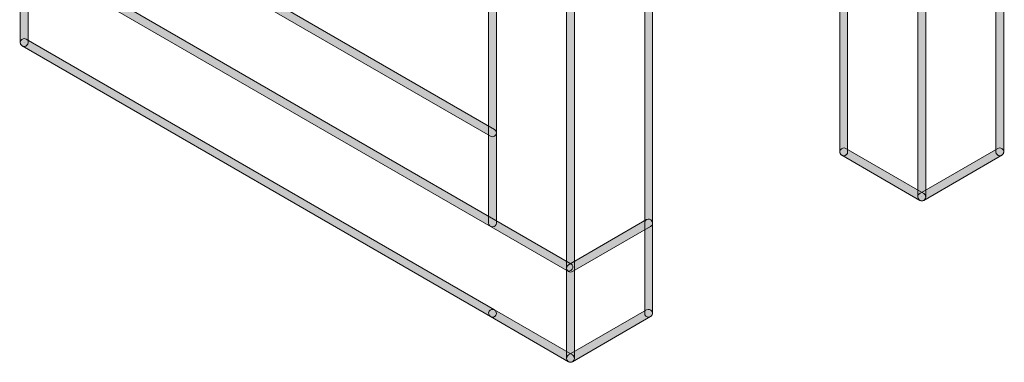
# Paper-space layout 'A01 Title Sheet' of a CAD drawing. Header units: millimetres. Extents: x 0 to 2642, y -51 to 594.
# Tile 5 of 14: x 524 to 587, y 490 to 512. Entities that reach past the tile are written whole.
import ezdxf
from ezdxf.enums import TextEntityAlignment as Align
from ezdxf.lldxf.tags import DXFTag

# ---------------------------------------------------------------- set-up
doc = ezdxf.new("R2010")
doc.units = ezdxf.units.MM
doc.linetypes.add('DASHED', pattern=[19.05, 12.7, -6.35])
doc.layers.add('A_10_Sheet_Annotation', color=250, linetype='Continuous', lineweight=25)
doc.styles.get("Standard").update_dxf_attribs({"font": 'arial.ttf'})
doc.styles.add('Standard 2.5mm (Annotative)', font='arial.ttf', dxfattribs={"height": 2.5})
doc.styles.add('Standard 3.0mm (Annotative)', font='arial.ttf', dxfattribs={"height": 3})
tags = doc.linetypes.add('COMM', pattern='A,12.7,-5.08,["TC",Standard,S=2.54,R=0,X=-2.54,Y=-1.27],-5', length=22.78).pattern_tags.tags
tags[6] = DXFTag(74, 10)

# ---------------------------------------------------------------- blocks, each defined once
blk = doc.blocks.new('Title Block - Project Title Sheet')
at = {"true_color": 0x28225c}
h = blk.add_hatch(color=179, dxfattribs=at)
h.dxf.hatch_style = 2
edge = h.paths.add_edge_path()
edge.add_spline(control_points=[(554.441, 498.615), (554.441, 498.615), (554.441, 562.099), (554.441, 562.099), (554.441, 562.238), (554.553, 562.351), (554.692, 562.351), (554.692, 562.351), (554.692, 562.351), (554.692, 562.351), (554.832, 562.351), (554.944, 562.238), (554.944, 562.099), (554.944, 562.099), (554.944, 562.099), (554.944, 562.099), (554.944, 562.099), (554.944, 498.615), (554.944, 498.615), (554.944, 498.476), (554.832, 498.364), (554.692, 498.364), (554.692, 498.364), (554.692, 498.364), (554.692, 498.364), (554.553, 498.364), (554.441, 498.476), (554.441, 498.615), (554.441, 498.615), (554.441, 498.615), (554.441, 498.615)], knot_values=[0, 0, 0, 0, 1, 1, 1, 2, 2, 2, 3, 3, 3, 4, 4, 4, 5, 5, 5, 6, 6, 6, 7, 7, 7, 8, 8, 8, 9, 9, 9, 10, 10, 10, 10], degree=3, periodic=0)
h = blk.add_hatch(color=179, dxfattribs=at)
h.dxf.hatch_style = 2
edge = h.paths.add_edge_path()
edge.add_spline(control_points=[(559.439, 489.959), (559.439, 489.959), (559.439, 559.213), (559.439, 559.213), (559.439, 559.352), (559.552, 559.465), (559.69, 559.465), (559.69, 559.465), (559.69, 559.465), (559.69, 559.465), (559.829, 559.465), (559.942, 559.352), (559.942, 559.213), (559.942, 559.213), (559.942, 559.213), (559.942, 559.213), (559.942, 559.213), (559.942, 489.959), (559.942, 489.959), (559.942, 489.821), (559.829, 489.708), (559.69, 489.708), (559.69, 489.708), (559.69, 489.708), (559.69, 489.708), (559.552, 489.708), (559.439, 489.821), (559.439, 489.959), (559.439, 489.959), (559.439, 489.959), (559.439, 489.959)], knot_values=[0, 0, 0, 0, 1, 1, 1, 2, 2, 2, 3, 3, 3, 4, 4, 4, 5, 5, 5, 6, 6, 6, 7, 7, 7, 8, 8, 8, 9, 9, 9, 10, 10, 10, 10], degree=3, periodic=0)
h = blk.add_hatch(color=179, dxfattribs=at)
h.dxf.hatch_style = 2
edge = h.paths.add_edge_path()
edge.add_spline(control_points=[(586.928, 503.17), (586.928, 503.17), (586.928, 540.487), (586.928, 540.487), (586.928, 540.626), (587.041, 540.738), (587.179, 540.738), (587.179, 540.738), (587.179, 540.738), (587.179, 540.738), (587.318, 540.738), (587.431, 540.626), (587.431, 540.487), (587.431, 540.487), (587.431, 540.487), (587.431, 540.487), (587.431, 540.487), (587.431, 503.17), (587.431, 503.17), (587.431, 503.031), (587.318, 502.919), (587.179, 502.919), (587.179, 502.919), (587.179, 502.919), (587.179, 502.919), (587.041, 502.919), (586.928, 503.031), (586.928, 503.17), (586.928, 503.17), (586.928, 503.17), (586.928, 503.17)], knot_values=[0, 0, 0, 0, 1, 1, 1, 2, 2, 2, 3, 3, 3, 4, 4, 4, 5, 5, 5, 6, 6, 6, 7, 7, 7, 8, 8, 8, 9, 9, 9, 10, 10, 10, 10], degree=3, periodic=0)
h = blk.add_hatch(color=179, dxfattribs=at)
h.dxf.hatch_style = 2
edge = h.paths.add_edge_path()
edge.add_spline(control_points=[(581.931, 500.284), (581.931, 500.284), (581.931, 537.796), (581.931, 537.796), (581.931, 537.935), (582.043, 538.047), (582.182, 538.047), (582.182, 538.047), (582.182, 538.047), (582.182, 538.047), (582.321, 538.047), (582.433, 537.935), (582.433, 537.796), (582.433, 537.796), (582.433, 537.796), (582.433, 537.796), (582.433, 537.796), (582.433, 500.284), (582.433, 500.284), (582.433, 500.145), (582.321, 500.033), (582.182, 500.033), (582.182, 500.033), (582.182, 500.033), (582.182, 500.033), (582.043, 500.033), (581.931, 500.145), (581.931, 500.284), (581.931, 500.284), (581.931, 500.284), (581.931, 500.284)], knot_values=[0, 0, 0, 0, 1, 1, 1, 2, 2, 2, 3, 3, 3, 4, 4, 4, 5, 5, 5, 6, 6, 6, 7, 7, 7, 8, 8, 8, 9, 9, 9, 10, 10, 10, 10], degree=3, periodic=0)
h = blk.add_hatch(color=179, dxfattribs=at)
h.dxf.hatch_style = 2
edge = h.paths.add_edge_path()
edge.add_spline(control_points=[(576.933, 503.17), (576.933, 503.17), (576.933, 534.911), (576.933, 534.911), (576.933, 535.049), (577.045, 535.162), (577.184, 535.162), (577.184, 535.162), (577.184, 535.162), (577.184, 535.162), (577.323, 535.162), (577.435, 535.049), (577.435, 534.911), (577.435, 534.911), (577.435, 534.911), (577.435, 534.911), (577.435, 534.911), (577.435, 503.17), (577.435, 503.17), (577.435, 503.031), (577.323, 502.919), (577.184, 502.919), (577.184, 502.919), (577.184, 502.919), (577.184, 502.919), (577.045, 502.919), (576.933, 503.031), (576.933, 503.17), (576.933, 503.17), (576.933, 503.17), (576.933, 503.17)], knot_values=[0, 0, 0, 0, 1, 1, 1, 2, 2, 2, 3, 3, 3, 4, 4, 4, 5, 5, 5, 6, 6, 6, 7, 7, 7, 8, 8, 8, 9, 9, 9, 10, 10, 10, 10], degree=3, periodic=0)
h = blk.add_hatch(color=179, dxfattribs=at)
h.dxf.hatch_style = 2
edge = h.paths.add_edge_path()
edge.add_spline(control_points=[(524.453, 510.158), (524.453, 510.158), (524.453, 533.243), (524.453, 533.243), (524.453, 533.382), (524.565, 533.495), (524.704, 533.495), (524.704, 533.495), (524.704, 533.495), (524.704, 533.495), (524.842, 533.495), (524.956, 533.382), (524.956, 533.243), (524.956, 533.243), (524.956, 533.243), (524.956, 533.243), (524.956, 533.243), (524.956, 510.158), (524.956, 510.158), (524.956, 510.02), (524.842, 509.907), (524.704, 509.907), (524.704, 509.907), (524.704, 509.907), (524.704, 509.907), (524.565, 509.907), (524.453, 510.02), (524.453, 510.158), (524.453, 510.158), (524.453, 510.158), (524.453, 510.158)], knot_values=[0, 0, 0, 0, 1, 1, 1, 2, 2, 2, 3, 3, 3, 4, 4, 4, 5, 5, 5, 6, 6, 6, 7, 7, 7, 8, 8, 8, 9, 9, 9, 10, 10, 10, 10], degree=3, periodic=0)
h = blk.add_hatch(color=179, dxfattribs=at)
h.dxf.hatch_style = 2
edge = h.paths.add_edge_path()
edge.add_spline(control_points=[(564.438, 492.845), (564.438, 492.845), (564.438, 527.696), (564.438, 527.696), (564.438, 527.835), (564.55, 527.947), (564.689, 527.947), (564.689, 527.947), (564.689, 527.947), (564.689, 527.947), (564.827, 527.947), (564.94, 527.835), (564.94, 527.696), (564.94, 527.696), (564.94, 527.696), (564.94, 527.696), (564.94, 527.696), (564.94, 492.845), (564.94, 492.845), (564.94, 492.706), (564.827, 492.593), (564.689, 492.593), (564.689, 492.593), (564.689, 492.593), (564.689, 492.593), (564.55, 492.593), (564.438, 492.706), (564.438, 492.845), (564.438, 492.845), (564.438, 492.845), (564.438, 492.845)], knot_values=[0, 0, 0, 0, 1, 1, 1, 2, 2, 2, 3, 3, 3, 4, 4, 4, 5, 5, 5, 6, 6, 6, 7, 7, 7, 8, 8, 8, 9, 9, 9, 10, 10, 10, 10], degree=3, periodic=0)
h = blk.add_hatch(color=179, dxfattribs=at)
h.dxf.hatch_style = 2
edge = h.paths.add_edge_path()
edge.add_spline(control_points=[(559.46, 495.573), (559.46, 495.573), (524.578, 515.712), (524.578, 515.712), (524.458, 515.782), (524.417, 515.935), (524.486, 516.056), (524.486, 516.056), (524.486, 516.056), (524.486, 516.056), (524.555, 516.176), (524.71, 516.216), (524.83, 516.147), (524.83, 516.147), (524.83, 516.147), (524.83, 516.147), (524.83, 516.147), (559.712, 496.007), (559.712, 496.007), (559.831, 495.939), (559.873, 495.785), (559.804, 495.664), (559.804, 495.664), (559.804, 495.664), (559.804, 495.664), (559.757, 495.584), (559.672, 495.538), (559.586, 495.538), (559.586, 495.538), (559.586, 495.538), (559.586, 495.538), (559.543, 495.538), (559.5, 495.55), (559.46, 495.573), (559.46, 495.573), (559.46, 495.573), (559.46, 495.573)], knot_values=[0, 0, 0, 0, 1, 1, 1, 2, 2, 2, 3, 3, 3, 4, 4, 4, 5, 5, 5, 6, 6, 6, 7, 7, 7, 8, 8, 8, 9, 9, 9, 10, 10, 10, 11, 11, 11, 12, 12, 12, 12], degree=3, periodic=0)
h = blk.add_hatch(color=179, dxfattribs=at)
h.dxf.hatch_style = 2
edge = h.paths.add_edge_path()
edge.add_spline(control_points=[(554.566, 504.169), (554.566, 504.169), (534.574, 515.712), (534.574, 515.712), (534.454, 515.781), (534.413, 515.935), (534.482, 516.056), (534.482, 516.056), (534.482, 516.056), (534.482, 516.056), (534.552, 516.176), (534.706, 516.216), (534.827, 516.147), (534.827, 516.147), (534.827, 516.147), (534.827, 516.147), (534.827, 516.147), (554.818, 504.604), (554.818, 504.604), (554.938, 504.535), (554.98, 504.381), (554.91, 504.261), (554.91, 504.261), (554.91, 504.261), (554.91, 504.261), (554.863, 504.18), (554.779, 504.135), (554.692, 504.135), (554.692, 504.135), (554.692, 504.135), (554.692, 504.135), (554.649, 504.135), (554.606, 504.146), (554.566, 504.169), (554.566, 504.169), (554.566, 504.169), (554.566, 504.169)], knot_values=[0, 0, 0, 0, 1, 1, 1, 2, 2, 2, 3, 3, 3, 4, 4, 4, 5, 5, 5, 6, 6, 6, 7, 7, 7, 8, 8, 8, 9, 9, 9, 10, 10, 10, 11, 11, 11, 12, 12, 12, 12], degree=3, periodic=0)
h = blk.add_hatch(color=179, dxfattribs=at)
h.dxf.hatch_style = 2
edge = h.paths.add_edge_path()
edge.add_spline(control_points=[(554.567, 492.627), (554.567, 492.627), (524.578, 509.94), (524.578, 509.94), (524.458, 510.01), (524.417, 510.164), (524.486, 510.284), (524.486, 510.284), (524.486, 510.284), (524.486, 510.284), (524.556, 510.404), (524.71, 510.446), (524.83, 510.376), (524.83, 510.376), (524.83, 510.376), (524.83, 510.376), (524.83, 510.376), (554.818, 493.062), (554.818, 493.062), (554.938, 492.992), (554.98, 492.84), (554.91, 492.719), (554.91, 492.719), (554.91, 492.719), (554.91, 492.719), (554.863, 492.638), (554.779, 492.593), (554.692, 492.593), (554.692, 492.593), (554.692, 492.593), (554.692, 492.593), (554.649, 492.593), (554.606, 492.604), (554.567, 492.627), (554.567, 492.627), (554.567, 492.627), (554.567, 492.627)], knot_values=[0, 0, 0, 0, 1, 1, 1, 2, 2, 2, 3, 3, 3, 4, 4, 4, 5, 5, 5, 6, 6, 6, 7, 7, 7, 8, 8, 8, 9, 9, 9, 10, 10, 10, 11, 11, 11, 12, 12, 12, 12], degree=3, periodic=0)
h = blk.add_hatch(color=179, dxfattribs=at)
h.dxf.hatch_style = 2
edge = h.paths.add_edge_path()
edge.add_spline(control_points=[(582.056, 500.066), (582.056, 500.066), (577.058, 502.953), (577.058, 502.953), (576.938, 503.022), (576.897, 503.175), (576.967, 503.296), (576.967, 503.296), (576.967, 503.296), (576.967, 503.296), (577.036, 503.416), (577.189, 503.457), (577.309, 503.387), (577.309, 503.387), (577.309, 503.387), (577.309, 503.387), (577.309, 503.387), (582.307, 500.502), (582.307, 500.502), (582.427, 500.432), (582.469, 500.278), (582.4, 500.158), (582.4, 500.158), (582.4, 500.158), (582.4, 500.158), (582.352, 500.078), (582.268, 500.033), (582.181, 500.033), (582.181, 500.033), (582.181, 500.033), (582.181, 500.033), (582.139, 500.033), (582.096, 500.044), (582.056, 500.066), (582.056, 500.066), (582.056, 500.066), (582.056, 500.066)], knot_values=[0, 0, 0, 0, 1, 1, 1, 2, 2, 2, 3, 3, 3, 4, 4, 4, 5, 5, 5, 6, 6, 6, 7, 7, 7, 8, 8, 8, 9, 9, 9, 10, 10, 10, 11, 11, 11, 12, 12, 12, 12], degree=3, periodic=0)
h = blk.add_hatch(color=179, dxfattribs=at)
h.dxf.hatch_style = 2
edge = h.paths.add_edge_path()
edge.add_spline(control_points=[(581.964, 500.158), (581.895, 500.278), (581.936, 500.432), (582.056, 500.502), (582.056, 500.502), (582.056, 500.502), (582.056, 500.502), (582.056, 500.502), (587.054, 503.387), (587.054, 503.387), (587.174, 503.457), (587.327, 503.416), (587.397, 503.296), (587.397, 503.296), (587.397, 503.296), (587.397, 503.296), (587.467, 503.175), (587.425, 503.022), (587.305, 502.952), (587.305, 502.952), (587.305, 502.952), (587.305, 502.952), (587.305, 502.952), (582.307, 500.066), (582.307, 500.066), (582.268, 500.044), (582.224, 500.033), (582.182, 500.033), (582.182, 500.033), (582.182, 500.033), (582.182, 500.033), (582.096, 500.033), (582.011, 500.078), (581.964, 500.158), (581.964, 500.158), (581.964, 500.158), (581.964, 500.158)], knot_values=[0, 0, 0, 0, 1, 1, 1, 2, 2, 2, 3, 3, 3, 4, 4, 4, 5, 5, 5, 6, 6, 6, 7, 7, 7, 8, 8, 8, 9, 9, 9, 10, 10, 10, 11, 11, 11, 12, 12, 12, 12], degree=3, periodic=0)
h = blk.add_hatch(color=179, dxfattribs=at)
h.dxf.hatch_style = 2
edge = h.paths.add_edge_path()
edge.add_spline(control_points=[(559.473, 495.604), (559.403, 495.725), (559.444, 495.878), (559.565, 495.947), (559.565, 495.947), (559.565, 495.947), (559.565, 495.947), (559.565, 495.947), (564.563, 498.833), (564.563, 498.833), (564.684, 498.902), (564.837, 498.861), (564.906, 498.741), (564.906, 498.741), (564.906, 498.741), (564.906, 498.741), (564.976, 498.62), (564.934, 498.467), (564.814, 498.398), (564.814, 498.398), (564.814, 498.398), (564.814, 498.398), (564.814, 498.398), (559.816, 495.512), (559.816, 495.512), (559.776, 495.49), (559.732, 495.478), (559.69, 495.478), (559.69, 495.478), (559.69, 495.478), (559.69, 495.478), (559.604, 495.478), (559.519, 495.524), (559.473, 495.604), (559.473, 495.604), (559.473, 495.604), (559.473, 495.604)], knot_values=[0, 0, 0, 0, 1, 1, 1, 2, 2, 2, 3, 3, 3, 4, 4, 4, 5, 5, 5, 6, 6, 6, 7, 7, 7, 8, 8, 8, 9, 9, 9, 10, 10, 10, 11, 11, 11, 12, 12, 12, 12], degree=3, periodic=0)
h = blk.add_hatch(color=179, dxfattribs=at)
h.dxf.hatch_style = 2
edge = h.paths.add_edge_path()
edge.add_spline(control_points=[(564.438, 492.845), (564.438, 492.845), (564.438, 498.615), (564.438, 498.615), (564.438, 498.754), (564.55, 498.866), (564.689, 498.866), (564.689, 498.866), (564.689, 498.866), (564.689, 498.866), (564.827, 498.866), (564.94, 498.754), (564.94, 498.615), (564.94, 498.615), (564.94, 498.615), (564.94, 498.615), (564.94, 498.615), (564.94, 492.845), (564.94, 492.845), (564.94, 492.706), (564.827, 492.593), (564.689, 492.593), (564.689, 492.593), (564.689, 492.593), (564.689, 492.593), (564.55, 492.593), (564.438, 492.706), (564.438, 492.845), (564.438, 492.845), (564.438, 492.845), (564.438, 492.845)], knot_values=[0, 0, 0, 0, 1, 1, 1, 2, 2, 2, 3, 3, 3, 4, 4, 4, 5, 5, 5, 6, 6, 6, 7, 7, 7, 8, 8, 8, 9, 9, 9, 10, 10, 10, 10], degree=3, periodic=0)
h = blk.add_hatch(color=179, dxfattribs=at)
h.dxf.hatch_style = 2
edge = h.paths.add_edge_path()
edge.add_spline(control_points=[(559.565, 489.742), (559.565, 489.742), (554.566, 492.627), (554.566, 492.627), (554.446, 492.697), (554.405, 492.85), (554.475, 492.971), (554.475, 492.971), (554.475, 492.971), (554.475, 492.971), (554.544, 493.091), (554.698, 493.132), (554.818, 493.062), (554.818, 493.062), (554.818, 493.062), (554.818, 493.062), (554.818, 493.062), (559.816, 490.177), (559.816, 490.177), (559.936, 490.107), (559.977, 489.954), (559.908, 489.833), (559.908, 489.833), (559.908, 489.833), (559.908, 489.833), (559.861, 489.753), (559.777, 489.708), (559.691, 489.708), (559.691, 489.708), (559.691, 489.708), (559.691, 489.708), (559.648, 489.708), (559.604, 489.719), (559.565, 489.742), (559.565, 489.742), (559.565, 489.742), (559.565, 489.742)], knot_values=[0, 0, 0, 0, 1, 1, 1, 2, 2, 2, 3, 3, 3, 4, 4, 4, 5, 5, 5, 6, 6, 6, 7, 7, 7, 8, 8, 8, 9, 9, 9, 10, 10, 10, 11, 11, 11, 12, 12, 12, 12], degree=3, periodic=0)
h = blk.add_hatch(color=179, dxfattribs=at)
h.dxf.hatch_style = 2
edge = h.paths.add_edge_path()
edge.add_spline(control_points=[(559.473, 489.834), (559.403, 489.954), (559.444, 490.107), (559.565, 490.177), (559.565, 490.177), (559.565, 490.177), (559.565, 490.177), (559.565, 490.177), (564.564, 493.062), (564.564, 493.062), (564.684, 493.132), (564.837, 493.091), (564.906, 492.97), (564.906, 492.97), (564.906, 492.97), (564.906, 492.97), (564.976, 492.85), (564.934, 492.697), (564.814, 492.627), (564.814, 492.627), (564.814, 492.627), (564.814, 492.627), (564.814, 492.627), (559.816, 489.742), (559.816, 489.742), (559.776, 489.719), (559.733, 489.708), (559.69, 489.708), (559.69, 489.708), (559.69, 489.708), (559.69, 489.708), (559.604, 489.708), (559.519, 489.753), (559.473, 489.834), (559.473, 489.834), (559.473, 489.834), (559.473, 489.834)], knot_values=[0, 0, 0, 0, 1, 1, 1, 2, 2, 2, 3, 3, 3, 4, 4, 4, 5, 5, 5, 6, 6, 6, 7, 7, 7, 8, 8, 8, 9, 9, 9, 10, 10, 10, 11, 11, 11, 12, 12, 12, 12], degree=3, periodic=0)
at = {"lineweight": 0}
for points in [[(524.704, 510.158), (524.704, 510.158)], [(582.182, 500.284), (582.182, 500.284)]]:
    blk.add_lwpolyline(points, dxfattribs=at)
for points, knots in [([(554.441, 498.615), (554.441, 498.615), (554.441, 562.099), (554.441, 562.099), (554.441, 562.238), (554.553, 562.351), (554.692, 562.351), (554.692, 562.351), (554.692, 562.351), (554.692, 562.351), (554.832, 562.351), (554.944, 562.238), (554.944, 562.099), (554.944, 562.099), (554.944, 562.099), (554.944, 562.099), (554.944, 562.099), (554.944, 498.615), (554.944, 498.615), (554.944, 498.476), (554.832, 498.364), (554.692, 498.364), (554.692, 498.364), (554.692, 498.364), (554.692, 498.364), (554.553, 498.364), (554.441, 498.476), (554.441, 498.615), (554.441, 498.615), (554.441, 498.615), (554.441, 498.615)], [0, 0, 0, 0, 1, 1, 1, 2, 2, 2, 3, 3, 3, 4, 4, 4, 5, 5, 5, 6, 6, 6, 7, 7, 7, 8, 8, 8, 9, 9, 9, 10, 10, 10, 10]), ([(559.439, 489.959), (559.439, 489.959), (559.439, 559.213), (559.439, 559.213), (559.439, 559.352), (559.552, 559.465), (559.69, 559.465), (559.69, 559.465), (559.69, 559.465), (559.69, 559.465), (559.829, 559.465), (559.942, 559.352), (559.942, 559.213), (559.942, 559.213), (559.942, 559.213), (559.942, 559.213), (559.942, 559.213), (559.942, 489.959), (559.942, 489.959), (559.942, 489.821), (559.829, 489.708), (559.69, 489.708), (559.69, 489.708), (559.69, 489.708), (559.69, 489.708), (559.552, 489.708), (559.439, 489.821), (559.439, 489.959), (559.439, 489.959), (559.439, 489.959), (559.439, 489.959)], [0, 0, 0, 0, 1, 1, 1, 2, 2, 2, 3, 3, 3, 4, 4, 4, 5, 5, 5, 6, 6, 6, 7, 7, 7, 8, 8, 8, 9, 9, 9, 10, 10, 10, 10]), ([(586.928, 503.17), (586.928, 503.17), (586.928, 540.487), (586.928, 540.487), (586.928, 540.626), (587.041, 540.738), (587.179, 540.738), (587.179, 540.738), (587.179, 540.738), (587.179, 540.738), (587.318, 540.738), (587.431, 540.626), (587.431, 540.487), (587.431, 540.487), (587.431, 540.487), (587.431, 540.487), (587.431, 540.487), (587.431, 503.17), (587.431, 503.17), (587.431, 503.031), (587.318, 502.919), (587.179, 502.919), (587.179, 502.919), (587.179, 502.919), (587.179, 502.919), (587.041, 502.919), (586.928, 503.031), (586.928, 503.17), (586.928, 503.17), (586.928, 503.17), (586.928, 503.17)], [0, 0, 0, 0, 1, 1, 1, 2, 2, 2, 3, 3, 3, 4, 4, 4, 5, 5, 5, 6, 6, 6, 7, 7, 7, 8, 8, 8, 9, 9, 9, 10, 10, 10, 10]), ([(581.931, 500.284), (581.931, 500.284), (581.931, 537.796), (581.931, 537.796), (581.931, 537.935), (582.043, 538.047), (582.182, 538.047), (582.182, 538.047), (582.182, 538.047), (582.182, 538.047), (582.321, 538.047), (582.433, 537.935), (582.433, 537.796), (582.433, 537.796), (582.433, 537.796), (582.433, 537.796), (582.433, 537.796), (582.433, 500.284), (582.433, 500.284), (582.433, 500.145), (582.321, 500.033), (582.182, 500.033), (582.182, 500.033), (582.182, 500.033), (582.182, 500.033), (582.043, 500.033), (581.931, 500.145), (581.931, 500.284), (581.931, 500.284), (581.931, 500.284), (581.931, 500.284)], [0, 0, 0, 0, 1, 1, 1, 2, 2, 2, 3, 3, 3, 4, 4, 4, 5, 5, 5, 6, 6, 6, 7, 7, 7, 8, 8, 8, 9, 9, 9, 10, 10, 10, 10]), ([(576.933, 503.17), (576.933, 503.17), (576.933, 534.911), (576.933, 534.911), (576.933, 535.049), (577.045, 535.162), (577.184, 535.162), (577.184, 535.162), (577.184, 535.162), (577.184, 535.162), (577.323, 535.162), (577.435, 535.049), (577.435, 534.911), (577.435, 534.911), (577.435, 534.911), (577.435, 534.911), (577.435, 534.911), (577.435, 503.17), (577.435, 503.17), (577.435, 503.031), (577.323, 502.919), (577.184, 502.919), (577.184, 502.919), (577.184, 502.919), (577.184, 502.919), (577.045, 502.919), (576.933, 503.031), (576.933, 503.17), (576.933, 503.17), (576.933, 503.17), (576.933, 503.17)], [0, 0, 0, 0, 1, 1, 1, 2, 2, 2, 3, 3, 3, 4, 4, 4, 5, 5, 5, 6, 6, 6, 7, 7, 7, 8, 8, 8, 9, 9, 9, 10, 10, 10, 10]), ([(524.453, 510.158), (524.453, 510.158), (524.453, 533.243), (524.453, 533.243), (524.453, 533.382), (524.565, 533.495), (524.704, 533.495), (524.704, 533.495), (524.704, 533.495), (524.704, 533.495), (524.842, 533.495), (524.956, 533.382), (524.956, 533.243), (524.956, 533.243), (524.956, 533.243), (524.956, 533.243), (524.956, 533.243), (524.956, 510.158), (524.956, 510.158), (524.956, 510.02), (524.842, 509.907), (524.704, 509.907), (524.704, 509.907), (524.704, 509.907), (524.704, 509.907), (524.565, 509.907), (524.453, 510.02), (524.453, 510.158), (524.453, 510.158), (524.453, 510.158), (524.453, 510.158)], [0, 0, 0, 0, 1, 1, 1, 2, 2, 2, 3, 3, 3, 4, 4, 4, 5, 5, 5, 6, 6, 6, 7, 7, 7, 8, 8, 8, 9, 9, 9, 10, 10, 10, 10]), ([(564.438, 492.845), (564.438, 492.845), (564.438, 527.696), (564.438, 527.696), (564.438, 527.835), (564.55, 527.947), (564.689, 527.947), (564.689, 527.947), (564.689, 527.947), (564.689, 527.947), (564.827, 527.947), (564.94, 527.835), (564.94, 527.696), (564.94, 527.696), (564.94, 527.696), (564.94, 527.696), (564.94, 527.696), (564.94, 492.845), (564.94, 492.845), (564.94, 492.706), (564.827, 492.593), (564.689, 492.593), (564.689, 492.593), (564.689, 492.593), (564.689, 492.593), (564.55, 492.593), (564.438, 492.706), (564.438, 492.845), (564.438, 492.845), (564.438, 492.845), (564.438, 492.845)], [0, 0, 0, 0, 1, 1, 1, 2, 2, 2, 3, 3, 3, 4, 4, 4, 5, 5, 5, 6, 6, 6, 7, 7, 7, 8, 8, 8, 9, 9, 9, 10, 10, 10, 10]), ([(559.46, 495.573), (559.46, 495.573), (524.578, 515.712), (524.578, 515.712), (524.458, 515.782), (524.417, 515.935), (524.486, 516.056), (524.486, 516.056), (524.486, 516.056), (524.486, 516.056), (524.555, 516.176), (524.71, 516.216), (524.83, 516.147), (524.83, 516.147), (524.83, 516.147), (524.83, 516.147), (524.83, 516.147), (559.712, 496.007), (559.712, 496.007), (559.831, 495.939), (559.873, 495.785), (559.804, 495.664), (559.804, 495.664), (559.804, 495.664), (559.804, 495.664), (559.757, 495.584), (559.672, 495.538), (559.586, 495.538), (559.586, 495.538), (559.586, 495.538), (559.586, 495.538), (559.543, 495.538), (559.5, 495.55), (559.46, 495.573), (559.46, 495.573), (559.46, 495.573), (559.46, 495.573)], [0, 0, 0, 0, 1, 1, 1, 2, 2, 2, 3, 3, 3, 4, 4, 4, 5, 5, 5, 6, 6, 6, 7, 7, 7, 8, 8, 8, 9, 9, 9, 10, 10, 10, 11, 11, 11, 12, 12, 12, 12]), ([(554.566, 504.169), (554.566, 504.169), (534.574, 515.712), (534.574, 515.712), (534.454, 515.781), (534.413, 515.935), (534.482, 516.056), (534.482, 516.056), (534.482, 516.056), (534.482, 516.056), (534.552, 516.176), (534.706, 516.216), (534.827, 516.147), (534.827, 516.147), (534.827, 516.147), (534.827, 516.147), (534.827, 516.147), (554.818, 504.604), (554.818, 504.604), (554.938, 504.535), (554.98, 504.381), (554.91, 504.261), (554.91, 504.261), (554.91, 504.261), (554.91, 504.261), (554.863, 504.18), (554.779, 504.135), (554.692, 504.135), (554.692, 504.135), (554.692, 504.135), (554.692, 504.135), (554.649, 504.135), (554.606, 504.146), (554.566, 504.169), (554.566, 504.169), (554.566, 504.169), (554.566, 504.169)], [0, 0, 0, 0, 1, 1, 1, 2, 2, 2, 3, 3, 3, 4, 4, 4, 5, 5, 5, 6, 6, 6, 7, 7, 7, 8, 8, 8, 9, 9, 9, 10, 10, 10, 11, 11, 11, 12, 12, 12, 12]), ([(554.567, 492.627), (554.567, 492.627), (524.578, 509.94), (524.578, 509.94), (524.458, 510.01), (524.417, 510.164), (524.486, 510.284), (524.486, 510.284), (524.486, 510.284), (524.486, 510.284), (524.556, 510.404), (524.71, 510.446), (524.83, 510.376), (524.83, 510.376), (524.83, 510.376), (524.83, 510.376), (524.83, 510.376), (554.818, 493.062), (554.818, 493.062), (554.938, 492.992), (554.98, 492.84), (554.91, 492.719), (554.91, 492.719), (554.91, 492.719), (554.91, 492.719), (554.863, 492.638), (554.779, 492.593), (554.692, 492.593), (554.692, 492.593), (554.692, 492.593), (554.692, 492.593), (554.649, 492.593), (554.606, 492.604), (554.567, 492.627), (554.567, 492.627), (554.567, 492.627), (554.567, 492.627)], [0, 0, 0, 0, 1, 1, 1, 2, 2, 2, 3, 3, 3, 4, 4, 4, 5, 5, 5, 6, 6, 6, 7, 7, 7, 8, 8, 8, 9, 9, 9, 10, 10, 10, 11, 11, 11, 12, 12, 12, 12]), ([(582.056, 500.066), (582.056, 500.066), (577.058, 502.953), (577.058, 502.953), (576.938, 503.022), (576.897, 503.175), (576.967, 503.296), (576.967, 503.296), (576.967, 503.296), (576.967, 503.296), (577.036, 503.416), (577.189, 503.457), (577.309, 503.387), (577.309, 503.387), (577.309, 503.387), (577.309, 503.387), (577.309, 503.387), (582.307, 500.502), (582.307, 500.502), (582.427, 500.432), (582.469, 500.278), (582.4, 500.158), (582.4, 500.158), (582.4, 500.158), (582.4, 500.158), (582.352, 500.078), (582.268, 500.033), (582.181, 500.033), (582.181, 500.033), (582.181, 500.033), (582.181, 500.033), (582.139, 500.033), (582.096, 500.044), (582.056, 500.066), (582.056, 500.066), (582.056, 500.066), (582.056, 500.066)], [0, 0, 0, 0, 1, 1, 1, 2, 2, 2, 3, 3, 3, 4, 4, 4, 5, 5, 5, 6, 6, 6, 7, 7, 7, 8, 8, 8, 9, 9, 9, 10, 10, 10, 11, 11, 11, 12, 12, 12, 12]), ([(581.964, 500.158), (581.895, 500.278), (581.936, 500.432), (582.056, 500.502), (582.056, 500.502), (582.056, 500.502), (582.056, 500.502), (582.056, 500.502), (587.054, 503.387), (587.054, 503.387), (587.174, 503.457), (587.327, 503.416), (587.397, 503.296), (587.397, 503.296), (587.397, 503.296), (587.397, 503.296), (587.467, 503.175), (587.425, 503.022), (587.305, 502.952), (587.305, 502.952), (587.305, 502.952), (587.305, 502.952), (587.305, 502.952), (582.307, 500.066), (582.307, 500.066), (582.268, 500.044), (582.224, 500.033), (582.182, 500.033), (582.182, 500.033), (582.182, 500.033), (582.182, 500.033), (582.096, 500.033), (582.011, 500.078), (581.964, 500.158), (581.964, 500.158), (581.964, 500.158), (581.964, 500.158)], [0, 0, 0, 0, 1, 1, 1, 2, 2, 2, 3, 3, 3, 4, 4, 4, 5, 5, 5, 6, 6, 6, 7, 7, 7, 8, 8, 8, 9, 9, 9, 10, 10, 10, 11, 11, 11, 12, 12, 12, 12]), ([(559.473, 495.604), (559.403, 495.725), (559.444, 495.878), (559.565, 495.947), (559.565, 495.947), (559.565, 495.947), (559.565, 495.947), (559.565, 495.947), (564.563, 498.833), (564.563, 498.833), (564.684, 498.902), (564.837, 498.861), (564.906, 498.741), (564.906, 498.741), (564.906, 498.741), (564.906, 498.741), (564.976, 498.62), (564.934, 498.467), (564.814, 498.398), (564.814, 498.398), (564.814, 498.398), (564.814, 498.398), (564.814, 498.398), (559.816, 495.512), (559.816, 495.512), (559.776, 495.49), (559.732, 495.478), (559.69, 495.478), (559.69, 495.478), (559.69, 495.478), (559.69, 495.478), (559.604, 495.478), (559.519, 495.524), (559.473, 495.604), (559.473, 495.604), (559.473, 495.604), (559.473, 495.604)], [0, 0, 0, 0, 1, 1, 1, 2, 2, 2, 3, 3, 3, 4, 4, 4, 5, 5, 5, 6, 6, 6, 7, 7, 7, 8, 8, 8, 9, 9, 9, 10, 10, 10, 11, 11, 11, 12, 12, 12, 12]), ([(564.438, 492.845), (564.438, 492.845), (564.438, 498.615), (564.438, 498.615), (564.438, 498.754), (564.55, 498.866), (564.689, 498.866), (564.689, 498.866), (564.689, 498.866), (564.689, 498.866), (564.827, 498.866), (564.94, 498.754), (564.94, 498.615), (564.94, 498.615), (564.94, 498.615), (564.94, 498.615), (564.94, 498.615), (564.94, 492.845), (564.94, 492.845), (564.94, 492.706), (564.827, 492.593), (564.689, 492.593), (564.689, 492.593), (564.689, 492.593), (564.689, 492.593), (564.55, 492.593), (564.438, 492.706), (564.438, 492.845), (564.438, 492.845), (564.438, 492.845), (564.438, 492.845)], [0, 0, 0, 0, 1, 1, 1, 2, 2, 2, 3, 3, 3, 4, 4, 4, 5, 5, 5, 6, 6, 6, 7, 7, 7, 8, 8, 8, 9, 9, 9, 10, 10, 10, 10]), ([(559.565, 489.742), (559.565, 489.742), (554.566, 492.627), (554.566, 492.627), (554.446, 492.697), (554.405, 492.85), (554.475, 492.971), (554.475, 492.971), (554.475, 492.971), (554.475, 492.971), (554.544, 493.091), (554.698, 493.132), (554.818, 493.062), (554.818, 493.062), (554.818, 493.062), (554.818, 493.062), (554.818, 493.062), (559.816, 490.177), (559.816, 490.177), (559.936, 490.107), (559.977, 489.954), (559.908, 489.833), (559.908, 489.833), (559.908, 489.833), (559.908, 489.833), (559.861, 489.753), (559.777, 489.708), (559.691, 489.708), (559.691, 489.708), (559.691, 489.708), (559.691, 489.708), (559.648, 489.708), (559.604, 489.719), (559.565, 489.742), (559.565, 489.742), (559.565, 489.742), (559.565, 489.742)], [0, 0, 0, 0, 1, 1, 1, 2, 2, 2, 3, 3, 3, 4, 4, 4, 5, 5, 5, 6, 6, 6, 7, 7, 7, 8, 8, 8, 9, 9, 9, 10, 10, 10, 11, 11, 11, 12, 12, 12, 12]), ([(559.473, 489.834), (559.403, 489.954), (559.444, 490.107), (559.565, 490.177), (559.565, 490.177), (559.565, 490.177), (559.565, 490.177), (559.565, 490.177), (564.564, 493.062), (564.564, 493.062), (564.684, 493.132), (564.837, 493.091), (564.906, 492.97), (564.906, 492.97), (564.906, 492.97), (564.906, 492.97), (564.976, 492.85), (564.934, 492.697), (564.814, 492.627), (564.814, 492.627), (564.814, 492.627), (564.814, 492.627), (564.814, 492.627), (559.816, 489.742), (559.816, 489.742), (559.776, 489.719), (559.733, 489.708), (559.69, 489.708), (559.69, 489.708), (559.69, 489.708), (559.69, 489.708), (559.604, 489.708), (559.519, 489.753), (559.473, 489.834), (559.473, 489.834), (559.473, 489.834), (559.473, 489.834)], [0, 0, 0, 0, 1, 1, 1, 2, 2, 2, 3, 3, 3, 4, 4, 4, 5, 5, 5, 6, 6, 6, 7, 7, 7, 8, 8, 8, 9, 9, 9, 10, 10, 10, 11, 11, 11, 12, 12, 12, 12])]:
    blk.add_open_spline(points, degree=3, knots=knots, dxfattribs=at)
at = {"color": 254, "linetype": 'COMM', "lineweight": 18, "ltscale": 1.0153e-115, "true_color": 0xe0e0e0, "flags": 90}
blk.add_attdef('03-PROJECT-TITLE', text='', height=25, rotation=90, dxfattribs=at).set_placement((810.5, 15), align=Align.BOTTOM_LEFT)
at = {"color": 255, "linetype": 'COMM', "lineweight": 18, "style": 'Standard 3.0mm (Annotative)'}
blk.add_attdef('STAGE:10-PURPOSE', text='', height=3, dxfattribs=at).set_placement((609.838, 80.266), align=Align.TOP_LEFT)
at = {"color": 255, "lineweight": 30, "style": 'Standard 2.5mm (Annotative)'}
for tag, p in [('SITE-AREA:08A-PROJECT-AREA-SITE', (609.838, 72.765)), ('OWNERSHIP-AREA:08B-PROJECT-AREA-OWNERSHIP', (609.954, 67.745))]:
    blk.add_attdef(tag, p, '', height=2.5, dxfattribs=at)
at = {"color": 255, "linetype": 'DASHED', "lineweight": 30, "flags": 104}
for tag, p in [('04A-PROJECT-ADDRESS-LINE1', (609.838, 61.77)), ('05-CLIENT', (609.838, 38.425))]:
    blk.add_attdef(tag, text='', height=3, dxfattribs=at).set_placement(p, align=Align.TOP_LEFT)
at = {"color": 255, "linetype": 'DASHED', "style": 'Standard 3.0mm (Annotative)'}
for tag, p in [('04B-PROJECT-ADDRESS-LINE2', (609.838, 55.768)), ('04C-PROJECT-ADDRESS-CITY', (609.838, 50.165)), ('04D-PROJECT-ADDRESS-POSTCODE', (609.838, 44.561))]:
    blk.add_attdef(tag, text='', height=3, dxfattribs=at).set_placement(p, align=Align.TOP_LEFT)
at = {"color": 254, "linetype": 'Continuous', "true_color": 0xe3e3e3, "style": 'Standard 3.0mm (Annotative)', "flags": 8}
blk.add_attdef('06', (823.099, 15), '', height=3, rotation=90, dxfattribs=at)

psp = doc.layouts.new('A01 Title Sheet')

# ---------------------------------------------------------------- block references
at = {"layer": 'A_10_Sheet_Annotation', "lineweight": 30}
psp.add_blockref('Title Block - Project Title Sheet', (0, 0), dxfattribs=at)

doc.saveas('drawing.dxf')
